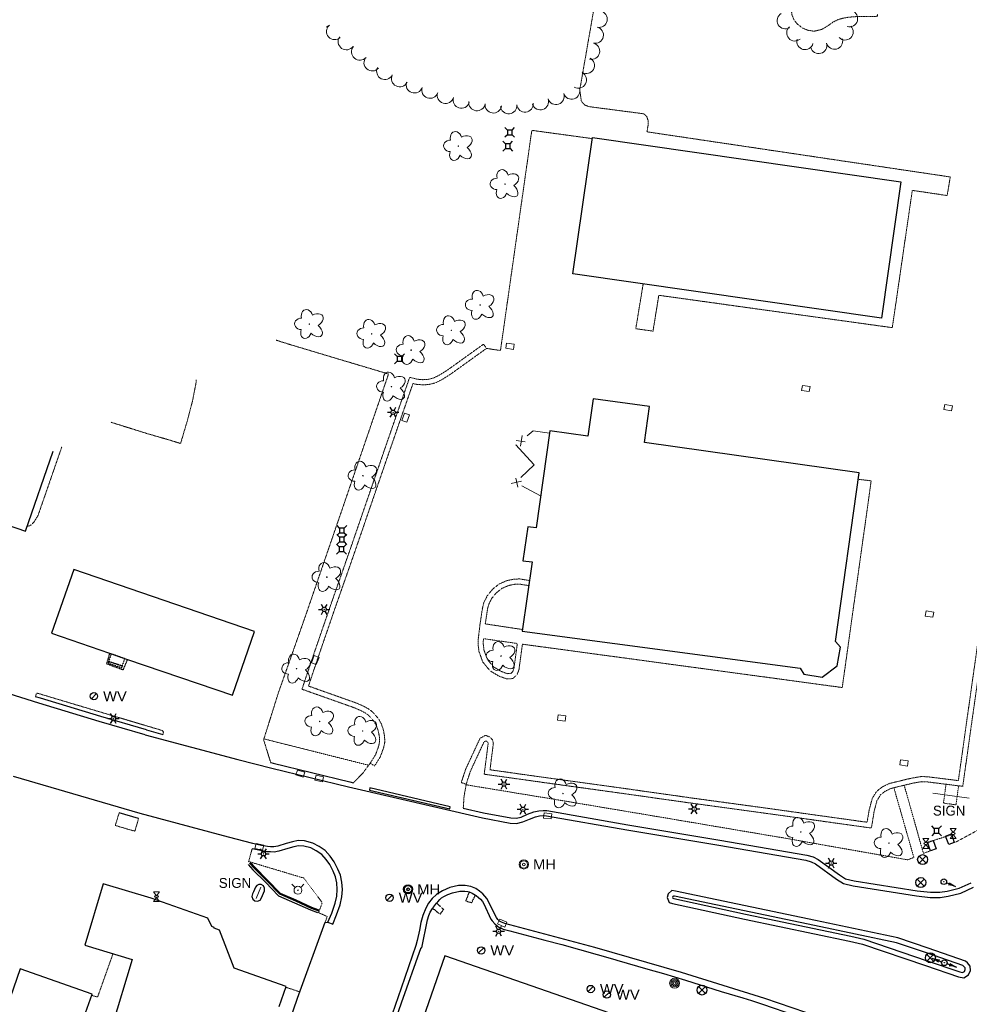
# Model space of a CAD drawing. Extents: x 386588 to 390135, y 96998 to 113606.
# Tile 20 of 93: x 387298 to 387758, y 99119 to 99596. Entities that reach past the tile are written whole.
import ezdxf
from ezdxf.enums import TextEntityAlignment as Align

# ---------------------------------------------------------------- set-up
doc = ezdxf.new("R2010")
doc.units = 0
doc.header["$MEASUREMENT"] = 0
for name, pattern in [('Wisdot1', [0.0625, 0.03125, -0.03125]), ('Wisdot3', [0.1875, 0.125, -0.0625]), ('Wisdot5', [0.1, 0.05, -0.05])]:
    doc.linetypes.add(name, pattern=pattern)
for name, color, linetype, lineweight in [('E_BLD', 241, 'Continuous', 25), ('E_BLD_HvyDash', 241, 'Wisdot3', 25), ('E_BLD_Steps', 30, 'Wisdot1', 25), ('E_DRN', 40, 'Continuous', 15), ('E_DWY', 2, 'Wisdot3', 15), ('E_LAND_Vegetation', 3, 'Continuous', 15), ('E_LTG', 21, 'Continuous', 25), ('E_MISCPROP', 30, 'Continuous', 15), ('E_MISCPROP_Railing', 30, 'Continuous', 15), ('E_PATH_Sidewalk', 2, 'Wisdot5', 15), ('E_RDWY', 21, 'Continuous', 25), ('E_RDWY_AsphConc', 200, 'Continuous', 25), ('E_RDWY_C_and_G', 21, 'Continuous', 25), ('E_SGN', 21, 'Continuous', 15), ('E_SIG', 5, 'Continuous', 30), ('E_UTL_AG', 30, 'Continuous', 15), ('E_UTL_AG_Bold', 30, 'Continuous', 25), ('E_UTL_E_Bold', 1, 'Continuous', 25), ('E_UTL_MH', 30, 'Continuous', 15), ('E_UTL_SAN', 3, 'Continuous', 25), ('E_UTL_W', 5, 'Continuous', 25), ('E_UTL_WHydrant', 4, 'Continuous', 15), ('E_WAL', 40, 'Continuous', 25)]:
    doc.layers.add(name, color=color, linetype=linetype, lineweight=lineweight)
doc.styles.add('Style-dot_font5', font='dot_font5.shx')

# ---------------------------------------------------------------- blocks, each defined once
blk = doc.blocks.new('INLET')
at = {"layer": 'E_DRN', "flags": 128}
blk.add_lwpolyline([(-7.5, 10), (7.5, 10), (7.5, 0), (-7.5, 0)], close=True, dxfattribs=at)
blk = doc.blocks.new('LPOL')
at = {"layer": 'E_LTG'}
for p, q in [((-4, 0), (-1.5, 0)), ((-0.75, 1.3), (-2, 3.46)), ((0.75, 1.3), (2, 3.46)), ((1.5, 0), (4, 0)), ((-2, -3.46), (-0.75, -1.3)), ((2, -3.46), (0.75, -1.3))]:
    blk.add_line(p, q, dxfattribs=at)
for radius in [1.5, 1.5, 1.5, 0.125]:
    blk.add_circle((0, 0), radius, dxfattribs=at)
blk = doc.blocks.new('MH')
at = {"layer": 'E_UTL_MH'}
for radius in [5, 4, 1.5]:
    blk.add_circle((0, 0), radius, dxfattribs=at)
at = {"layer": 'E_UTL_MH', "style": 'Style-dot_font5', "width": 1.111111}
blk.add_text('MH', height=10.8, dxfattribs=at).set_placement((10, 0), align=Align.MIDDLE_LEFT)
blk = doc.blocks.new('MTR')
at = {"layer": 'E_UTL_AG', "flags": 128}
for points in [[(-3.8, 6.5), (3.8, 6.5), (0, 1.2)], [(-3.8, -6.5), (3.8, -6.5), (0, -1.2)]]:
    blk.add_lwpolyline(points, close=True, dxfattribs=at)
at = {"layer": 'E_UTL_AG'}
blk.add_ellipse((0, 0), major_axis=(2.5, 0), ratio=0.5, dxfattribs=at)
blk = doc.blocks.new('PBX')
at = {"layer": 'E_SIG'}
for p, q in [((4.9, 5.1), (-5.1, -5.1)), ((-5.1, 5), (5, -5.2))]:
    blk.add_line(p, q, dxfattribs=at)
blk.add_circle((0, 0), 7.21, dxfattribs=at)
blk = doc.blocks.new('PED')
at = {"layer": 'E_UTL_AG_Bold'}
for p, q in [((-2.5, 2.5), (-5.3, 5.3)), ((2.5, 2.5), (5.3, 5.3)), ((-2.5, -2.5), (-5.3, -5.3)), ((2.5, -2.5), (5.3, -5.3))]:
    blk.add_line(p, q, dxfattribs=at)
at = {"layer": 'E_UTL_AG_Bold', "flags": 128}
blk.add_lwpolyline([(-2.5, -2.5), (2.5, -2.5), (2.5, 2.5), (-2.5, 2.5)], close=True, dxfattribs=at)
blk = doc.blocks.new('POLE')
at = {"layer": 'E_MISCPROP'}
for radius in [4.46, 3.35, 2.23, 1.12]:
    blk.add_circle((0, 0), radius, dxfattribs=at)
blk = doc.blocks.new('SIGN')
at = {"layer": 'E_SGN', "lineweight": 13, "style": 'Style-dot_font5'}
blk.add_text('SIGN', height=12, dxfattribs=at).set_placement((0, 0), align=Align.MIDDLE_CENTER)
blk = doc.blocks.new('DTRE')
at = {"layer": 'E_LAND_Vegetation'}
blk.add_circle((-0.18, 0), 0.183, dxfattribs=at)
for centre, major_axis, ratio in [((-1.87, 5.32), (1.36, -4.98), 0.782863), ((4.06, 2.74), (-5.27, -2.93), 0.691916), ((-5.87, 0.15), (4.93, -0.12), 0.832022), ((-2.49, -5.24), (1.8, 4.86), 0.716896), ((3.54, -3.71), (-5.01, 4.58), 0.560249)]:
    blk.add_ellipse(centre, major_axis=major_axis, ratio=ratio, start_param=1.570796, end_param=4.712389, dxfattribs=at)
blk = doc.blocks.new('SAMH')
at = {"layer": 'E_UTL_SAN'}
for radius in [5, 4, 1.5]:
    blk.add_circle((0, 0), radius, dxfattribs=at)
at = {"layer": 'E_UTL_SAN', "style": 'Style-dot_font5', "width": 1.111111}
blk.add_text('MH', height=10.8, dxfattribs=at).set_placement((10, 0), align=Align.MIDDLE_LEFT)
blk = doc.blocks.new('WV')
at = {"layer": 'E_UTL_W'}
blk.add_line((-2.8, -2.8), (2.8, 2.8), dxfattribs=at)
blk.add_circle((0, 0), 4, dxfattribs=at)
at = {"layer": 'E_UTL_W', "style": 'Style-dot_font5', "width": 1.111111}
blk.add_text('WV', height=10.8, dxfattribs=at).set_placement((10, 0), align=Align.MIDDLE_LEFT)
blk = doc.blocks.new('HYD')
at = {"layer": 'E_UTL_WHydrant'}
for p, q in [((-3.8, 3.8), (-8.3, 8.3)), ((3.8, 3.8), (8.3, 8.3))]:
    blk.add_line(p, q, dxfattribs=at)
for radius in [5.48, 0.42]:
    blk.add_circle((0, 0), radius, dxfattribs=at)

msp = doc.modelspace()

# ---------------------------------------------------------------- linework, layer by layer
at = {"layer": 'E_BLD'}
for p, q in [((387566.2, 99473.28), (387575.7, 99539.42)), ((387575.7, 99539.42), (387725.21, 99517.92)), ((387725.21, 99517.92), (387715.7, 99451.79)), ((387725.21, 99517.92), (387725.21, 99517.92)), ((387715.7, 99451.79), (387566.2, 99473.28)), ((387566.2, 99473.28), (387566.2, 99473.28)), ((387715.7, 99451.79), (387715.7, 99451.79)), ((387576.03, 99412.77), (387573.47, 99394.59)), ((387603.38, 99408.93), (387576.03, 99412.77)), ((387600.93, 99391.48), (387603.38, 99408.93)), ((387603.38, 99408.93), (387603.38, 99408.93)), ((387555.03, 99397.19), (387548.41, 99350.12)), ((387573.47, 99394.59), (387555.03, 99397.19)), ((387555.03, 99397.19), (387555.03, 99397.19)), ((387573.47, 99394.59), (387573.47, 99394.59)), ((387704.93, 99376.85), (387600.93, 99391.48)), ((387600.93, 99391.48), (387600.93, 99391.48)), ((387301.04, 99348.55), (387314.4, 99387.39)), ((387693.43, 99295.06), (387704.93, 99376.85)), ((387281.93, 99355.12), (387301.04, 99348.55)), ((387544.37, 99350.69), (387542.04, 99334.13)), ((387548.41, 99350.12), (387544.37, 99350.69)), ((387544.37, 99350.69), (387544.37, 99350.69)), ((387548.41, 99350.12), (387548.41, 99350.12)), ((387542.04, 99334.13), (387542.04, 99334.13)), ((387542.04, 99334.13), (387546.44, 99333.66)), ((387324.37, 99330.01), (387313.62, 99299.17)), ((387411.88, 99299.96), (387324.37, 99330.01)), ((387546.44, 99333.66), (387541.68, 99300.12)), ((387313.62, 99299.17), (387341.71, 99289.39)), ((387401.28, 99269.07), (387411.88, 99299.96)), ((387541.68, 99300.12), (387676.3, 99282.19)), ((387541.68, 99300.12), (387541.68, 99300.12)), ((387695.84, 99292.35), (387693.43, 99295.06)), ((387693.43, 99295.06), (387693.43, 99295.06)), ((387694.27, 99283.26), (387695.84, 99292.35)), ((387695.84, 99292.35), (387695.84, 99292.35)), ((387341.71, 99289.39), (387350.44, 99286.32)), ((387350.44, 99286.32), (387401.28, 99269.07)), ((387676.3, 99282.19), (387676.3, 99282.19)), ((387676.3, 99282.19), (387678.15, 99279.22)), ((387687, 99277.84), (387694.27, 99283.26)), ((387678.15, 99279.22), (387678.15, 99279.22)), ((387678.15, 99279.22), (387687, 99277.84)), ((387687, 99277.84), (387687, 99277.84)), ((387338.65, 99177.61), (387329.7, 99147.93)), ((387361.81, 99170.62), (387338.65, 99177.61)), ((387389.34, 99160.92), (387361.81, 99170.62)), ((387391.2, 99156.88), (387389.34, 99160.92)), ((387392.47, 99156.38), (387391.2, 99156.88)), ((387392.38, 99156.1), (387392.47, 99156.38)), ((387394.95, 99155.15), (387392.38, 99156.1)), ((387402.13, 99136.77), (387394.95, 99155.15)), ((387329.7, 99147.93), (387352.68, 99141)), ((387352.68, 99141), (387329.15, 99062.97)), ((387504.22, 99142.72), (387457.88, 99010.66)), ((387638.07, 99096.24), (387504.22, 99142.72)), ((387298.38, 99136.44), (387278.06, 99078.95)), ((387333.2, 99124.14), (387298.38, 99136.44)), ((387427.34, 99127.9), (387402.13, 99136.77)), ((387312.89, 99066.64), (387333.2, 99124.14)), ((387333.2, 99124.14), (387333.2, 99124.14)), ((387423.93, 99118.11), (387427.34, 99127.9))]:
    msp.add_line(p, q, dxfattribs=at)
at = {"layer": 'E_BLD_HvyDash', "flags": 128}
for points in [[(387341.71, 99289.39), (387340.24, 99284.35)], [(387348.35, 99281.34), (387350.44, 99286.32)], [(387340.24, 99284.35), (387348.35, 99281.34)], [(387515.97, 99173.68), (387514.35, 99169.36)], [(387517.14, 99168.43), (387519.03, 99172.16)], [(387503.61, 99165.23), (387500.21, 99168.19)], [(387514.35, 99169.36), (387517.14, 99168.43)], [(387498.24, 99165.82), (387501.85, 99162.84)], [(387501.85, 99162.84), (387503.61, 99165.23)]]:
    msp.add_lwpolyline(points, dxfattribs=at)
at = {"layer": 'E_BLD_Steps', "flags": 128}
for points in [[(387341.36, 99285.44), (387342.56, 99288.99)], [(387349.07, 99286.72), (387342.56, 99288.99)], [(387347.93, 99283.3), (387349.07, 99286.72)], [(387341.14, 99284.39), (387341.4, 99285.26)], [(387347.61, 99282.29), (387341.14, 99284.39)], [(387341.36, 99285.44), (387347.93, 99283.3)], [(387341.4, 99285.26), (387341.36, 99285.44)], [(387347.88, 99283.14), (387341.4, 99285.26)], [(387347.61, 99282.29), (387347.88, 99283.14)], [(387347.88, 99283.14), (387347.93, 99283.3)]]:
    msp.add_lwpolyline(points, dxfattribs=at)
at = {"layer": 'E_DWY', "flags": 128}
for points in [[(387602.13, 99542.12), (387602.69, 99545.55), (387602.66, 99547.59), (387602.07, 99549.43), (387600.71, 99550.85), (387574.21, 99554.31), (387572.03, 99555.07), (387570.35, 99556.9), (387569.51, 99562.51), (387570.07, 99565.4), (387578.04, 99611.14), (387579.03, 99619.31), (387580.42, 99661.95), (387581.14, 99664.56), (387582.77, 99666.01), (387591.27, 99671.45), (387592.69, 99673.68), (387593.06, 99677.06), (387593.63, 99684.18), (387593.94, 99686.53), (387595.26, 99688.17), (387596.64, 99689.16), (387598.85, 99689.64), (387624.72, 99689.47), (387627.45, 99689.05), (387629.57, 99688.06), (387631.87, 99686.65), (387634.57, 99685.78), (387643.57, 99685.23), (387644.45, 99685.23), (387645.01, 99684.54), (387645.22, 99682.89), (387642.52, 99632.49), (387642.84, 99631.35), (387673.7, 99609.75), (387673.92, 99607.95), (387673.27, 99606.15), (387672.53, 99603.69), (387672.06, 99601.53), (387672.36, 99598.86), (387673.45, 99596.26), (387674.99, 99594.35), (387677.48, 99592.45), (387679.9, 99591.41), (387683.07, 99590.88), (387687, 99591.86), (387689.98, 99593.64), (387692.24, 99595.29), (387694.55, 99596.43), (387697.25, 99597.23), (387699.55, 99597.65), (387704.1, 99598.03), (387713.78, 99598.11), (387713.77, 99599.26)], [(387524.38, 99437.15), (387531.14, 99436.11), (387546.31, 99542.83), (387575.62, 99538.84)], [(387600.28, 99468.38), (387596.7, 99446.69), (387605.05, 99445.5), (387607.85, 99462.88), (387721, 99447.19), (387730.69, 99513.75), (387747.57, 99511.23), (387749.09, 99520.25), (387602.13, 99542.12)], [(387514.53, 99225.91), (387512.15, 99226.68), (387514.21, 99233.06), (387521.21, 99248.12), (387523.83, 99249.59), (387526.1, 99248.76), (387527.31, 99247.36), (387527.7, 99245.77), (387526.05, 99232.88), (387553.09, 99229.09), (387587.79, 99224.31), (387622.72, 99219.37), (387662.59, 99213.92), (387708.8, 99207.45), (387709.79, 99213.5), (387711.29, 99218.97), (387713.35, 99222.37), (387716.13, 99224.57), (387719.56, 99226.24), (387730.27, 99228.81), (387735.15, 99229.64), (387738.42, 99229.47), (387753.02, 99227.64), (387757.36, 99258.54), (387763.56, 99302.36), (387770.21, 99349.84), (387774.98, 99384.14), (387777.35, 99401.49), (387768.74, 99402.58), (387766.58, 99403.48), (387764.75, 99405.28), (387763.7, 99407.68), (387763.45, 99409.92), (387763.55, 99411.33), (387764.05, 99416.08), (387765.36, 99418.24), (387767.52, 99420.05), (387769.98, 99420.65), (387771.78, 99420.74), (387783.9, 99419.29), (387786.99, 99444.62), (387789.88, 99468.53), (387790.86, 99477.67), (387776.19, 99478.98), (387774.05, 99479.8), (387772.71, 99481.92), (387772.32, 99483.78), (387772.54, 99485.85), (387773.71, 99487.83), (387775.57, 99489.29), (387777.24, 99489.7), (387778.85, 99489.99), (387787.23, 99490.42), (387792.11, 99490.31), (387796.27, 99489.57), (387800.11, 99488.38), (387804.02, 99486.62), (387802.99, 99484.34)], [(387514.53, 99225.91), (387516.54, 99232.15), (387523.13, 99246.33), (387524.05, 99246.85), (387524.64, 99246.63), (387525.02, 99246.19), (387525.16, 99245.63), (387523.26, 99230.75), (387552.75, 99226.62), (387587.45, 99221.83), (387622.38, 99216.89), (387662.25, 99211.44), (387710.88, 99204.64), (387712.24, 99212.96), (387713.61, 99217.97), (387715.26, 99220.69), (387717.47, 99222.45), (387720.41, 99223.87), (387730.78, 99226.36), (387735.3, 99227.13), (387738.2, 99226.98), (387755.15, 99224.86), (387759.83, 99258.19), (387766.04, 99302.01), (387772.68, 99349.5), (387777.46, 99383.8), (387780.17, 99403.65), (387769.39, 99405.02), (387767.99, 99405.6), (387766.84, 99406.73), (387766.14, 99408.33), (387765.96, 99409.98), (387766.04, 99411.12), (387766.48, 99415.26), (387767.28, 99416.6), (387768.67, 99417.76), (387770.34, 99418.16), (387771.69, 99418.23), (387786.08, 99416.51), (387789.48, 99444.32), (387792.37, 99468.24), (387793.62, 99479.93), (387776.76, 99481.44), (387775.72, 99481.84), (387775.06, 99482.88), (387774.85, 99483.91), (387774.97, 99485.05), (387775.62, 99486.16), (387776.69, 99486.99), (387777.76, 99487.25), (387779.13, 99487.5), (387787.27, 99487.92), (387791.86, 99487.82), (387795.68, 99487.14), (387799.22, 99486.03), (387802.99, 99484.34)], [(387419.8, 99236.34), (387416.36, 99247.44), (387423.55, 99270.32), (387436.26, 99306.34), (387455.88, 99363.4), (387476.89, 99424.73), (387428.1, 99439.33)], [(387428.1, 99439.33), (387422.42, 99441.14)], [(387468.01, 99236.08), (387470.63, 99240.24), (387472.12, 99244.34), (387472.58, 99246.65), (387472.44, 99248.86), (387472.01, 99251.41), (387471.08, 99254.17), (387470.15, 99255.92), (387468.78, 99257.6), (387467.29, 99259.18), (387465.94, 99260.25), (387463.65, 99261.5), (387460.38, 99262.93), (387434.94, 99271.94), (387440.61, 99288.8), (387448.38, 99311.38), (387458.35, 99339.88), (387470.94, 99376.45), (387479.34, 99400.75), (387487.13, 99423.12), (387490.79, 99422.2), (387493.39, 99421.98), (387496, 99422.11), (387498.65, 99422.77), (387501.63, 99424.25), (387505.49, 99426.67), (387522.92, 99439.18), (387524.38, 99437.15)], [(387468.01, 99236.08), (387470.12, 99234.75), (387472.89, 99239.13), (387474.53, 99243.66), (387475.1, 99246.48), (387474.93, 99249.15), (387474.44, 99252.02), (387473.38, 99255.16), (387472.24, 99257.31), (387470.66, 99259.25), (387468.99, 99261.03), (387467.32, 99262.34), (387464.75, 99263.74), (387461.3, 99265.25), (387438.09, 99273.48), (387442.98, 99288), (387450.74, 99310.56), (387460.72, 99339.06), (387473.3, 99375.64), (387481.71, 99399.93), (387488.74, 99420.14), (387490.38, 99419.73), (387493.34, 99419.48), (387496.36, 99419.63), (387499.51, 99420.41), (387502.85, 99422.06), (387506.88, 99424.59), (387524.38, 99437.15)], [(387383.66, 99421.85), (387383.6, 99420.44), (387381.81, 99411.25), (387379.04, 99400.79), (387376.12, 99391.04), (387371.5, 99392.5), (387359.78, 99395.9), (387342.43, 99401.33)], [(387318.59, 99389.47), (387307.05, 99356.17), (387305.13, 99353.03), (387303.93, 99351.69), (387302.74, 99351.08), (387301.84, 99350.88)], [(387704.49, 99373.7), (387710.77, 99372.95), (387696.75, 99272.76), (387541.77, 99293.77)], [(387545.16, 99324.62), (387540.48, 99325.41), (387537.44, 99325.26), (387534.26, 99324.58), (387530.47, 99322.94), (387527.35, 99320.43), (387524.83, 99317.39), (387523.15, 99314.11), (387522.39, 99311.13), (387521.28, 99303.84), (387520.39, 99296.59)], [(387544.81, 99322.15), (387540.33, 99322.9), (387537.77, 99322.77), (387535.02, 99322.19), (387531.77, 99320.78), (387529.11, 99318.64), (387526.93, 99316.01), (387525.5, 99313.22), (387524.84, 99310.63), (387523.77, 99303.6), (387541.78, 99300.88)], [(387520.39, 99296.59), (387520.25, 99294.23), (387520.68, 99290.34), (387522.57, 99285.12), (387526.14, 99280.81), (387530.4, 99278.29), (387534.16, 99276.94), (387537.14, 99277.1), (387539.18, 99279.02), (387540.08, 99281.26), (387541.77, 99293.77)], [(387522.89, 99296.44), (387522.76, 99294.29), (387523.13, 99290.92), (387524.78, 99286.38), (387527.79, 99282.74), (387531.47, 99280.56), (387534.53, 99279.46), (387536.1, 99279.55), (387537.07, 99280.46), (387537.65, 99281.91), (387539.29, 99294.1)], [(387367.59, 99250.04), (387367.82, 99251.35), (387367.27, 99251.91), (387307.11, 99269.89), (387306.5, 99270.01), (387306.19, 99269.71), (387305.82, 99268.29)], [(387468.01, 99236.08), (387464.27, 99231.05), (387459.92, 99226.64)], [(387514.53, 99225.91), (387513.48, 99219.88), (387513.11, 99214.33)], [(387355.78, 99209.24), (387353.95, 99203.12), (387344.48, 99205.89), (387346.36, 99212)], [(387409.08, 99188.42), (387410.81, 99194.63)], [(387442.9, 99163.68), (387447.16, 99161.76), (387446.21, 99158.97)], [(387333.01, 99123.59), (387335.91, 99122.71), (387343.39, 99143.8)], [(387427.47, 99127.36), (387433.91, 99125.24)]]:
    msp.add_lwpolyline(points, dxfattribs=at)
at = {"layer": 'E_LAND_Vegetation'}
for centre, radius, start, end in [((387578.86, 99596.75), 4, 258.499, 78.4837), ((387669.17, 99596.02), 3.97, 120.1696, 300.1543), ((387700.26, 99597), 3.97, 253.7528, 73.7375), ((387445.59, 99596.8), 4, 284.5328, 311.2471), ((387450.87, 99590.79), 4, 131.2624, 311.2471), ((387577.06, 99589.02), 4, 256.6148, 76.5994), ((387673.79, 99590.09), 3.97, 131.1193, 311.1039), ((387698.07, 99590.58), 3.97, 224.3515, 44.3362), ((387456.46, 99585.86), 4, 144.7605, 324.7452), ((387692.99, 99586.1), 3.97, 195.1717, 15.1564), ((387462.95, 99580.85), 4, 139.0843, 319.0689), ((387575.21, 99581.24), 4, 256.6148, 76.5994), ((387678.73, 99585.93), 3.97, 164.9383, 344.923), ((387685.32, 99584.02), 3.97, 195.1717, 15.1564), ((387468.99, 99575.61), 4, 139.0843, 319.0689), ((387572.66, 99574.32), 4, 241.3385, 61.3232), ((387475.11, 99571.46), 4, 153.831, 333.8156), ((387482.29, 99567.93), 4, 153.831, 333.8156), ((387568.82, 99567.3), 4, 241.3385, 61.3232), ((387489.41, 99564.94), 4, 161.1114, 341.096), ((387496.98, 99562.35), 4, 161.1114, 341.096), ((387565.58, 99561.93), 4, 198.8277, 18.8124), ((387504.51, 99559.87), 4, 162.9888, 342.9735), ((387512.16, 99557.52), 4, 162.9888, 342.9735), ((387558.01, 99559.35), 4, 198.8277, 18.8124), ((387519.72, 99556.32), 4, 172.0943, 352.0789), ((387527.64, 99555.22), 4, 172.0943, 352.0789), ((387535.08, 99554.83), 4, 185.7162, 5.7009), ((387543.04, 99555.63), 4, 185.7162, 5.7009), ((387550.44, 99556.77), 4, 198.8277, 18.8124)]:
    msp.add_arc(centre, radius, start, end, dxfattribs=at)
at = {"layer": 'E_MISCPROP_Railing'}
for p, q in [((387538.78, 99392.55), (387543.12, 99391.81)), ((387540.76, 99389.82), (387541.65, 99394.87)), ((387541.32, 99372.77), (387536.31, 99371.68)), ((387539.54, 99369.9), (387538.58, 99374.19))]:
    msp.add_line(p, q, dxfattribs=at)
at = {"layer": 'E_MISCPROP_Railing', "flags": 128}
for points in [[(387544.01, 99394.77), (387546.95, 99397.16), (387554.88, 99396.12)], [(387545.53, 99382.79), (387538.63, 99390.42), (387538.69, 99390.46)], [(387540.94, 99374.58), (387547.45, 99380.67), (387545.53, 99382.79)], [(387550.59, 99365.61), (387541.51, 99370.6)]]:
    msp.add_lwpolyline(points, dxfattribs=at)
at = {"layer": 'E_PATH_Sidewalk', "flags": 128}
for points in [[(387726.77, 99225.4), (387736.08, 99192.37), (387739.35, 99193.56), (387738.17, 99197.75), (387749.74, 99201.42), (387751.25, 99197.57), (387767.34, 99206.26), (387779.35, 99291.38), (387782.52, 99313.05), (387785.25, 99312.76), (387795.44, 99390.99), (387806.01, 99472.45), (387806.22, 99476.26), (387806, 99479.39), (387805.25, 99482.8)], [(387539.29, 99294.1), (387522.89, 99296.44)], [(387416.5, 99247.87), (387467.26, 99235.08)], [(387514.48, 99225.61), (387560.47, 99218.04), (387606.83, 99210.26), (387670.6, 99199.47), (387728.35, 99189.23), (387731.44, 99190.41), (387721.76, 99224.2)], [(387747.03, 99225.87), (387745.81, 99216.72), (387751.87, 99215.92), (387753.12, 99225.11)], [(387409.08, 99188.42), (387435.86, 99180.39), (387444.52, 99168.8), (387444.67, 99168.02), (387442.95, 99163.66)]]:
    msp.add_lwpolyline(points, dxfattribs=at)
at = {"layer": 'E_RDWY', "flags": 128}
for points in [[(387358.92, 99249.9), (387336.74, 99256.24), (387307.46, 99265.16), (387281.16, 99273.35), (387263.86, 99278.79), (387231.12, 99289.86), (387217.4, 99294.71), (387190.88, 99303.82), (387169.15, 99311.58), (387136.8, 99323.08), (387111.73, 99331.66), (387088.64, 99339.67), (387063.88, 99348.48), (387038.98, 99357.32), (387014.98, 99365.59), (386990.37, 99374.26), (386967.33, 99382.32), (386939.46, 99392), (386899.94, 99405.87), (386856.43, 99420.92), (386836.74, 99427.87), (386776.86, 99448.84), (386745.89, 99459.7), (386734.25, 99463.69)], [(387359.61, 99252.31), (387337.45, 99258.64), (387308.2, 99267.55), (387305.82, 99268.29)], [(387358.92, 99249.9), (387403.85, 99237.93), (387420.3, 99233.63), (387457.52, 99224.63), (387522.46, 99209.6), (387535.82, 99207.08), (387538.87, 99206.91), (387541.98, 99207.6), (387545.16, 99209.01), (387548.08, 99210.07), (387550.11, 99210.54), (387551.87, 99210.69), (387553.38, 99210.64), (387592.43, 99203.76), (387637.01, 99196.35), (387679.06, 99189.02), (387681.74, 99188.32), (387683.78, 99187.3), (387693.95, 99179.82), (387697.36, 99177.76), (387701.99, 99176.64), (387732.74, 99171.79), (387739.41, 99171.05), (387744.22, 99171.03), (387748.11, 99171.55), (387754.26, 99173.08), (387760.4, 99175.96)], [(387359.61, 99252.31), (387367.59, 99250.04)], [(387403.85, 99237.93), (387420.3, 99233.63), (387457.52, 99224.63), (387522.46, 99209.6), (387535.82, 99207.08), (387538.87, 99206.91), (387541.98, 99207.6), (387545.16, 99209.01), (387548.08, 99210.07), (387550.11, 99210.54), (387551.87, 99210.69), (387553.38, 99210.64), (387592.43, 99203.76), (387637.01, 99196.35), (387679.06, 99189.02), (387681.74, 99188.32), (387683.78, 99187.3), (387693.95, 99179.82), (387697.36, 99177.76), (387701.99, 99176.64), (387732.74, 99171.79), (387739.41, 99171.05), (387744.22, 99171.03), (387748.11, 99171.55), (387754.26, 99173.08), (387760.4, 99175.96)], [(387419.67, 99236.38), (387419.8, 99236.34), (387420.91, 99236.05), (387458.1, 99227.06), (387459.92, 99226.64)], [(387419.8, 99236.34), (387420.91, 99236.05), (387458.1, 99227.06), (387459.92, 99226.64)], [(387356.49, 99211.64), (387295.18, 99229.61)], [(387355.78, 99209.24), (387346.36, 99212)], [(387447.55, 99158.98), (387449.86, 99158.04), (387451.69, 99162.56), (387453.47, 99167.49), (387454.3, 99171.31), (387454.53, 99174.93), (387454.24, 99178.43), (387453.57, 99181.74), (387452.29, 99184.78), (387450.59, 99188.22), (387448.6, 99191.02), (387446.15, 99193.69), (387443.2, 99195.77), (387440.15, 99197.38), (387436.19, 99198.41), (387433.17, 99198.58), (387430.41, 99198.04), (387427.32, 99197.19), (387423.17, 99195.86), (387421.33, 99195.53), (387419.76, 99195.54), (387418.31, 99195.65), (387415.29, 99196.22), (387411.15, 99197.11), (387399.32, 99200.25), (387356.49, 99211.64)], [(387513.11, 99214.33), (387522.98, 99212.05), (387536.12, 99209.56), (387538.66, 99209.43), (387541.19, 99209.99), (387544.23, 99211.33), (387547.36, 99212.47), (387549.72, 99213.02), (387551.8, 99213.19), (387553.65, 99213.13), (387592.85, 99206.23), (387637.42, 99198.82), (387679.59, 99191.47), (387682.63, 99190.67), (387685.09, 99189.44), (387695.34, 99181.91), (387698.33, 99180.1), (387702.48, 99179.09), (387733.07, 99174.27), (387739.55, 99173.55), (387744.06, 99173.53), (387747.64, 99174.01), (387753.42, 99175.45), (387759.22, 99178.17)], [(387447.55, 99158.98), (387449.86, 99158.04), (387451.69, 99162.56), (387453.47, 99167.49), (387454.3, 99171.31), (387454.53, 99174.93), (387454.24, 99178.43), (387453.57, 99181.74), (387452.29, 99184.78), (387450.59, 99188.22), (387448.6, 99191.02), (387446.15, 99193.69), (387443.2, 99195.77), (387440.15, 99197.38), (387436.19, 99198.41), (387433.17, 99198.58), (387430.41, 99198.04), (387427.32, 99197.19), (387423.17, 99195.86), (387421.33, 99195.53), (387419.76, 99195.54), (387418.31, 99195.65), (387415.29, 99196.22), (387411.15, 99197.11), (387399.32, 99200.25)], [(387447.55, 99158.98), (387449.36, 99163.46), (387451.06, 99168.19), (387451.82, 99171.66), (387452.02, 99174.91), (387451.76, 99178.08), (387451.16, 99181), (387450.02, 99183.74), (387448.44, 99186.93), (387446.66, 99189.45), (387444.49, 99191.8), (387441.89, 99193.64), (387439.24, 99195.03), (387435.8, 99195.92), (387433.34, 99196.07), (387430.98, 99195.61), (387428.03, 99194.79), (387423.78, 99193.43), (387421.54, 99193.02), (387419.66, 99193.04), (387417.99, 99193.16), (387414.79, 99193.77), (387410.81, 99194.63)], [(387679.18, 99115.23), (387659.25, 99121.95), (387618.82, 99134.58), (387576.81, 99146.77), (387533.27, 99158.37), (387531.69, 99159.02), (387530.66, 99159.58), (387529.9, 99160.33), (387529.18, 99161.27), (387528.53, 99162.47), (387526.36, 99167.05), (387524.51, 99170.46), (387522.56, 99172.81), (387521, 99174.13), (387519.2, 99175.31), (387516.74, 99176.35), (387514.02, 99176.81), (387510.81, 99176.8), (387506.64, 99175.81), (387503.02, 99174.28), (387500.17, 99172.38), (387498.11, 99170.44), (387496.32, 99168.21), (387494.98, 99165.76), (387493.51, 99162.32), (387492.54, 99158.8), (387491.85, 99155.21), (387490.81, 99150.16), (387490.2, 99147.64), (387483.06, 99127.05), (387472.76, 99097.59)], [(387738.41, 99146.46), (387723.74, 99151.46), (387683.83, 99159.87), (387645.98, 99167.8), (387615.93, 99174.04), (387614.16, 99174.3), (387612.44, 99172.83), (387611.9, 99170.93), (387612.82, 99168.6), (387614.52, 99168.08), (387649.39, 99160.48), (387700.34, 99149.77), (387706.57, 99148.32), (387737.12, 99138)], [(387737.61, 99144.09), (387723.08, 99149.04), (387683.32, 99157.42), (387645.47, 99165.35), (387615.5, 99171.58), (387614.92, 99171.67), (387614.64, 99171.42), (387614.54, 99171.06), (387614.7, 99170.64), (387615.15, 99170.5), (387649.91, 99162.93), (387700.88, 99152.21), (387707.25, 99150.73), (387737.92, 99140.36)], [(387421.69, 99089.7), (387432.81, 99122.24), (387446.21, 99158.97), (387447.64, 99158.94)], [(387737.1, 99138), (387753.13, 99132.45), (387755.64, 99132), (387757.91, 99133.5), (387758.84, 99135.59), (387758.78, 99137.77), (387757.5, 99139.3), (387756.47, 99140.17), (387738.43, 99146.46)], [(387737.92, 99140.36), (387753.76, 99134.87), (387755.09, 99134.64), (387755.92, 99135.19), (387756.32, 99136.09), (387756.3, 99136.83), (387755.72, 99137.53), (387755.2, 99137.97), (387737.61, 99144.09)]]:
    msp.add_lwpolyline(points, dxfattribs=at)
at = {"layer": 'E_RDWY_AsphConc', "flags": 128}
for points in [[(387751.03, 99197.61), (387748.35, 99196.62), (387746.81, 99200.78), (387749.61, 99201.77), (387751.03, 99197.61)], [(387742.2, 99194.52), (387739.53, 99193.59), (387738.13, 99197.72), (387740.8, 99198.61), (387742.2, 99194.52)]]:
    msp.add_lwpolyline(points, dxfattribs=at)
at = {"layer": 'E_RDWY_AsphConc'}
msp.add_polyline3d([(387467.79, 99224.1, 1606.06), (387467.61, 99223.06, 1606.15), (387506.52, 99213.99, 1606.06), (387506.76, 99215, 1605.99)], close=True, dxfattribs=at)
at = {"layer": 'E_RDWY_C_and_G'}
for p, q in [((387503.62, 99171.51), (387505.67, 99172.47)), ((387505.67, 99172.47), (387507.81, 99173.21)), ((387507.81, 99173.21), (387511.46, 99173.98)), ((387507.81, 99173.21), (387507.81, 99173.21)), ((387511.46, 99173.98), (387513.79, 99174.04)), ((387511.46, 99173.98), (387511.46, 99173.98)), ((387513.79, 99174.04), (387513.79, 99174.04)), ((387513.79, 99174.04), (387515.29, 99173.84)), ((387515.29, 99173.84), (387515.29, 99173.84)), ((387515.29, 99173.84), (387515.97, 99173.68)), ((387515.97, 99173.68), (387515.97, 99173.68)), ((387515.97, 99173.68), (387517.39, 99173.1)), ((387517.39, 99173.1), (387517.39, 99173.1)), ((387517.39, 99173.1), (387519.03, 99172.16)), ((387519.03, 99172.16), (387519.03, 99172.16)), ((387519.03, 99172.16), (387519.33, 99171.96)), ((387519.33, 99171.96), (387519.33, 99171.96)), ((387519.33, 99171.96), (387520.5, 99171.06)), ((387498.61, 99166.26), (387500.21, 99168.19)), ((387500.21, 99168.19), (387500.76, 99168.84)), ((387500.21, 99168.19), (387500.21, 99168.19)), ((387500.76, 99168.84), (387501.68, 99169.94)), ((387500.76, 99168.84), (387500.76, 99168.84)), ((387501.68, 99169.94), (387502.58, 99170.82)), ((387501.68, 99169.94), (387501.68, 99169.94)), ((387502.58, 99170.82), (387503.62, 99171.51)), ((387503.62, 99171.51), (387503.62, 99171.51)), ((387520.5, 99171.06), (387520.5, 99171.06)), ((387520.5, 99171.06), (387521.51, 99170.14)), ((387521.51, 99170.14), (387522.37, 99169.08)), ((387522.37, 99169.08), (387522.37, 99169.08)), ((387522.37, 99169.08), (387523.24, 99167.64)), ((387523.24, 99167.64), (387523.93, 99166.11)), ((387495.75, 99160.14), (387496.47, 99162.33)), ((387496.47, 99162.33), (387497.14, 99163.8)), ((387496.47, 99162.33), (387496.47, 99162.33)), ((387497.14, 99163.8), (387498.15, 99165.68)), ((387497.14, 99163.8), (387497.14, 99163.8)), ((387498.15, 99165.68), (387498.24, 99165.82)), ((387498.15, 99165.68), (387498.15, 99165.68)), ((387498.24, 99165.82), (387498.61, 99166.26)), ((387498.24, 99165.82), (387498.24, 99165.82)), ((387498.61, 99166.26), (387498.61, 99166.26)), ((387523.93, 99166.11), (387523.93, 99166.11)), ((387523.93, 99166.11), (387525.73, 99162.19)), ((387493.06, 99146.6), (387495.75, 99160.14)), ((387525.73, 99162.19), (387526.49, 99160.51)), ((387526.49, 99160.51), (387526.49, 99160.51)), ((387526.49, 99160.51), (387527.13, 99159.59)), ((387527.13, 99159.59), (387527.13, 99159.59)), ((387527.13, 99159.59), (387528.37, 99158.28)), ((387528.37, 99158.28), (387528.37, 99158.28)), ((387528.37, 99158.28), (387529.73, 99157.06)), ((387529.73, 99157.06), (387529.73, 99157.06)), ((387529.73, 99157.06), (387530.69, 99156.43)), ((387530.69, 99156.43), (387530.69, 99156.43)), ((387530.69, 99156.43), (387532.41, 99155.69)), ((387532.41, 99155.69), (387532.41, 99155.69)), ((387532.41, 99155.69), (387535.63, 99154.79)), ((387535.63, 99154.79), (387552.59, 99150.36)), ((387552.59, 99150.36), (387552.59, 99150.36)), ((387552.59, 99150.36), (387560.8, 99148.12)), ((387560.8, 99148.12), (387560.8, 99148.12)), ((387560.8, 99148.12), (387586.6, 99140.85)), ((387483.1, 99119.86), (387492.7, 99146.69)), ((387492.7, 99146.69), (387493.06, 99146.6)), ((387586.6, 99140.85), (387586.6, 99140.85)), ((387586.6, 99140.85), (387587.55, 99140.58)), ((387587.55, 99140.58), (387587.55, 99140.58)), ((387587.55, 99140.58), (387602.59, 99136.3)), ((387602.59, 99136.3), (387602.59, 99136.3)), ((387602.59, 99136.3), (387610.14, 99134.12)), ((387610.14, 99134.12), (387610.14, 99134.12)), ((387610.14, 99134.12), (387620.8, 99130.84)), ((387620.8, 99130.84), (387620.8, 99130.84)), ((387620.8, 99130.84), (387638.12, 99125.41)), ((387638.12, 99125.41), (387638.12, 99125.41)), ((387638.12, 99125.41), (387648.58, 99122.36)), ((387461.55, 99058.23), (387483.1, 99119.86)), ((387648.58, 99122.36), (387648.58, 99122.36)), ((387648.58, 99122.36), (387652.84, 99121.04)), ((387652.84, 99121.04), (387652.84, 99121.04)), ((387652.84, 99121.04), (387658.08, 99119.27)), ((387658.08, 99119.27), (387658.08, 99119.27)), ((387658.08, 99119.27), (387692.02, 99107.71))]:
    msp.add_line(p, q, dxfattribs=at)
at = {"layer": 'E_RDWY_C_and_G', "flags": 128}
for points in [[(387408.84, 99186.96), (387411.14, 99184.47), (387417.2, 99178.4), (387423.55, 99171.86), (387431.34, 99168.4), (387439.01, 99164.96), (387442.55, 99163.65)], [(387409.57, 99187.63), (387411.85, 99185.15), (387417.9, 99179.09), (387424.12, 99172.69), (387431.75, 99169.3), (387439.38, 99165.87), (387442.89, 99164.58)], [(387409.58, 99187.64), (387411.86, 99185.16), (387417.91, 99179.1), (387424.13, 99172.7), (387431.75, 99169.31), (387439.39, 99165.88), (387442.89, 99164.59)], [(387409.95, 99187.98), (387412.22, 99185.5), (387418.26, 99179.45), (387424.42, 99173.11), (387431.95, 99169.77), (387439.58, 99166.35), (387443.07, 99165.06)]]:
    msp.add_lwpolyline(points, dxfattribs=at)
at = {"layer": 'E_SGN'}
for p, q in [((387758.22, 99219.06), (387740.69, 99221.58)), ((387412.7, 99170.42), (387415.03, 99176.02))]:
    msp.add_line(p, q, dxfattribs=at)
at = {"layer": 'E_SIG'}
for p, q in [((387751.85, 99176.13), (387747.25, 99178.1)), ((387740.22, 99141.57), (387744.91, 99139.83)), ((387752.22, 99137.12), (387747.52, 99138.85))]:
    msp.add_line(p, q, dxfattribs=at)
at = {"layer": 'E_SIG', "flags": 128}
for points in [[(387748.26, 99177.05), (387749.33, 99177.21), (387748.72, 99178.1)], [(387743.84, 99140.83), (387742.79, 99140.62), (387743.45, 99139.76)], [(387748.59, 99137.85), (387749.64, 99138.07), (387748.99, 99138.92)]]:
    msp.add_lwpolyline(points, dxfattribs=at)
at = {"layer": 'E_SIG'}
for centre, radius in [((387745.97, 99178.65), 1.37), ((387745.97, 99178.65), 0.105), ((387746.22, 99139.34), 1.37), ((387746.22, 99139.34), 0.105)]:
    msp.add_circle(centre, radius, dxfattribs=at)
for centre, start, end in [((387747.12, 99165.11), 66.7387, 84.5011), ((387744.4, 99152.81), 249.564, 267.3264), ((387748.05, 99125.88), 69.6842, 87.4465)]:
    msp.add_arc(centre, 11.99, start, end, dxfattribs=at)
at = {"layer": 'E_SIG', "extrusion": (0, 0, -1)}
for centre, start, end in [((-387756.58, 99187.14), 293.2613, 311.0236), ((-387736.03, 99130.34), 110.436, 128.1983), ((-387756.38, 99148.36), 290.3158, 308.0781)]:
    msp.add_arc(centre, 11.99, start, end, dxfattribs=at)
at = {"layer": 'E_WAL', "flags": 128}
for points in [[(387413.11, 99176.86), (387412.44, 99176)], [(387414.09, 99177.31), (387413.11, 99176.86)], [(387415.17, 99177.28), (387414.09, 99177.31)], [(387415.17, 99177.28), (387415.17, 99177.28)], [(387416.26, 99176.61), (387415.17, 99177.28)], [(387416.84, 99175.47), (387416.26, 99176.61)], [(387410.92, 99172.75), (387410.68, 99171.47)], [(387411.38, 99173.68), (387410.92, 99172.75)], [(387412.44, 99176), (387411.38, 99173.68)], [(387412.44, 99176), (387412.44, 99176)], [(387415.4, 99170.79), (387416.72, 99174.2)], [(387416.72, 99174.2), (387416.84, 99175.47)], [(387410.68, 99171.47), (387411.13, 99170.25)], [(387411.13, 99170.25), (387412.14, 99169.43)], [(387412.14, 99169.43), (387413.42, 99169.24)], [(387412.14, 99169.43), (387412.14, 99169.43)], [(387413.42, 99169.24), (387414.62, 99169.74)], [(387414.62, 99169.74), (387415.4, 99170.79)], [(387415.4, 99170.79), (387415.4, 99170.79)]]:
    msp.add_lwpolyline(points, dxfattribs=at)

# ---------------------------------------------------------------- block references
at = {"layer": 'E_DRN', "xscale": 0.25, "yscale": 0.25, "zscale": 0.25}
for p, rotation in [((387535.57, 99436.92), 351.849346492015), ((387678.94, 99416.5), 352.2190904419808), ((387486.33, 99403.12), 69.76249583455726), ((387747.88, 99407.22), 350.0739964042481), ((387738.83, 99307.13), 350.8503007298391), ((387440.25, 99286.55), 248.7534782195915), ((387560.66, 99256.77), 352.4977554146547), ((387726.5, 99234.97), 351.4492531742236), ((387434.54, 99232.21, 1605.96), 162.8972407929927), ((387443.59, 99229.83, 1605.83), 167.6469776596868), ((387554.11, 99211.78), 173.7142150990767), ((387414.01, 99194.31, 1605.74), 346.8372985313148), ((387531.48, 99157.43), 336.049873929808)]:
    msp.add_blockref('INLET', p, dxfattribs=dict(at, rotation=rotation))
at = {"layer": 'E_LAND_Vegetation', "xscale": 0.6769248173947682, "yscale": 0.6769248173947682, "zscale": 0.6769248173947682}
for p in [(387510.85, 99535.21), (387533.42, 99516.77), (387521.42, 99458.19), (387438.66, 99448.93), (387468.87, 99444.18), (387507.48, 99445.9), (387487.95, 99436.29), (387478.43, 99418.59), (387464.6, 99375.39), (387447.14, 99326.25), (387531.55, 99287.98), (387432.45, 99281.88), (387443.65, 99256.3), (387464.51, 99251.72), (387561.58, 99221.38), (387676.78, 99202.71), (387719.54, 99197.36)]:
    msp.add_blockref('DTRE', p, dxfattribs=at)
at = {"layer": 'E_LTG', "xscale": 0.692840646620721, "yscale": 0.692840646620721, "zscale": 0.692840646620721}
for p in [(387479.12, 99406.2), (387445.73, 99310.63), (387343.58, 99257.72, 1606.98), (387532.85, 99225.96), (387542.02, 99213.78), (387625, 99213.89), (387416.31, 99192.14, 1606.11), (387691.43, 99187.65), (387530.24, 99154.64)]:
    msp.add_blockref('LPOL', p, dxfattribs=at)
at = {"layer": 'E_MISCPROP', "xscale": 0.5377037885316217, "yscale": 0.5377037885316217, "zscale": 0.5377037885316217}
msp.add_blockref('POLE', (387615.51, 99129.44), dxfattribs=at)
at = {"layer": 'E_SGN', "xscale": 0.3999999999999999, "yscale": 0.3999999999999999, "zscale": 0.3999999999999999}
for p in [(387748.54, 99213.09), (387402.5, 99178.04)]:
    msp.add_blockref('SIGN', p, dxfattribs=at)
at = {"layer": 'E_SIG', "xscale": 0.3326853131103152, "yscale": 0.3326853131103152, "zscale": 0.3326853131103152}
for p in [(387735.69, 99189.36), (387734.8, 99178.25), (387739.46, 99141.74), (387628.8, 99126.11)]:
    msp.add_blockref('PBX', p, dxfattribs=at)
at = {"layer": 'E_UTL_AG', "xscale": 0.3695150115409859, "yscale": 0.3695150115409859, "zscale": 0.3695150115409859}
for p in [(387750.47, 99201.99), (387737.23, 99197.19)]:
    msp.add_blockref('MTR', p, dxfattribs=at)
at = {"layer": 'E_UTL_AG_Bold', "xscale": 0.4503659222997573, "yscale": 0.4503659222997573, "zscale": 0.4503659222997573}
for p in [(387535.62, 99541.85), (387534.65, 99535.18), (387482.19, 99432.08), (387454.33, 99348.92), (387454.19, 99344.54), (387454.08, 99339.79), (387742.49, 99203.28)]:
    msp.add_blockref('PED', p, dxfattribs=at)
at = {"layer": 'E_UTL_E_Bold', "xscale": 0.3695150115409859, "yscale": 0.3695150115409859, "zscale": 0.3695150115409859}
msp.add_blockref('MTR', (387364.44, 99171.4, 1607.5), dxfattribs=at)
at = {"layer": 'E_UTL_MH', "xscale": 0.4444444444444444, "yscale": 0.4444444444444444, "zscale": 0.4444444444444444}
msp.add_blockref('MH', (387542.47, 99187.01), dxfattribs=at)
at = {"layer": 'E_UTL_SAN', "xscale": 0.4444444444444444, "yscale": 0.4444444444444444, "zscale": 0.4444444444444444}
msp.add_blockref('SAMH', (387486.34, 99174.95, 1606.45), dxfattribs=at)
at = {"layer": 'E_UTL_W', "xscale": 0.4444444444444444, "yscale": 0.4444444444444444, "zscale": 0.4444444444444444}
for p in [(387334.14, 99268.54, 1607.67), (387477.4, 99170.86, 1606.38), (387521.81, 99145.33, 1606.86), (387574.87, 99126.62, 1607.18), (387582.69, 99123.92, 1607.34)]:
    msp.add_blockref('WV', p, dxfattribs=at)
at = {"layer": 'E_UTL_WHydrant', "xscale": 0.3477624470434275, "yscale": 0.3477624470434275, "zscale": 0.3477624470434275}
msp.add_blockref('HYD', (387433, 99174.49, 1606.51), dxfattribs=at)

doc.saveas('drawing.dxf')
